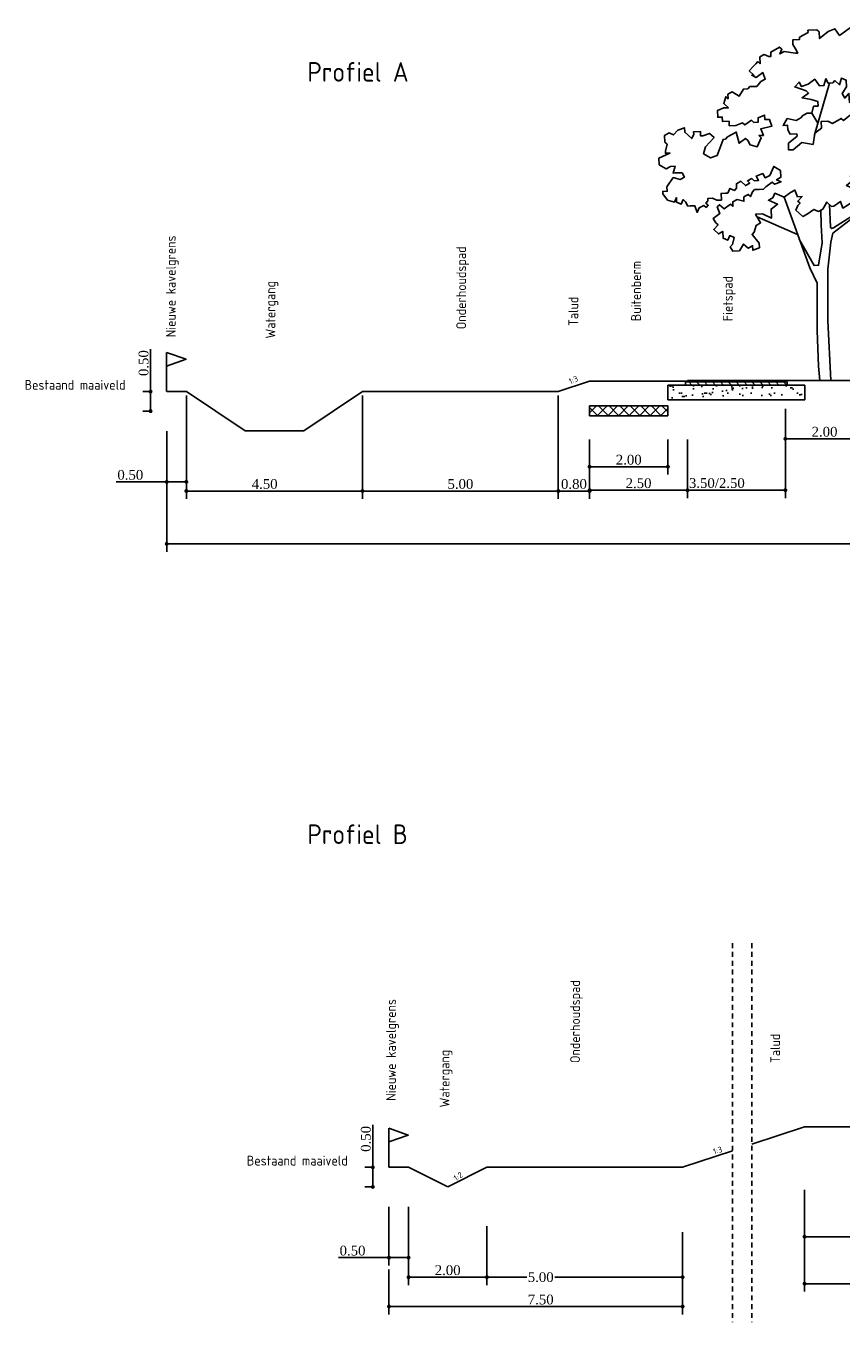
# Model space of a CAD drawing. Extents: x -21 to 90, y -15 to 62.
# Tile 3 of 15: x -21 to 0, y 29 to 62. Entities that reach past the tile are written whole.
import ezdxf

# ---------------------------------------------------------------- set-up
doc = ezdxf.new("R2010")
doc.units = 0
doc.header["$LTSCALE"] = 0.1
doc.linetypes.add('B0401', pattern=[18.75, 12.5, -6.25])
for name, color, linetype in [('2', 2, 'Continuous'), ('l-ar-deta-pr', 10, 'Continuous'), ('l-mt-deta-pr', 7, 'Continuous'), ('l-tk-deta-con-pr', 1, 'Continuous'), ('TDdBr---_', 7, 'Continuous'), ('TDNL----_kniplijn', 252, 'B0401'), ('TDNL6300_profiel', 2, 'Continuous'), ('X-IT6300_maatvoering', 7, 'Continuous')]:
    doc.layers.add(name, color=color, linetype=linetype)
doc.styles.add('ENV-P', font='ISOCP.SHX')
doc.styles.add('INFRA_DIM', font='times.ttf')
doc.dimstyles.new('INFRA-100-M', dxfattribs={"dimtxt": 0.25, "dimasz": 0.1, "dimexe": 0.2, "dimexo": 0.1, "dimgap": 0.05, "dimtad": 1, "dimzin": 0, "dimdsep": 46, "dimtxsty": 'INFRA_DIM', "dimblk1": 'DOT', "dimblk2": 'DOT', "dimsah": 1, "dimcen": 0, "dimclrd": 256, "dimclre": 256, "dimclrt": 7, "dimaunit": 2, "dimadec": 0, "dimazin": 0, "dimtfac": 1, "dimtdec": 3, "dimtofl": 0, "dimtmove": 0, "dimatfit": 3, "dimldrblk": 'DOT', "dimfxl": 1, "dimtolj": 1, "dimtzin": 0, "dimarcsym": 0})
pattern_1 = [(45, (5.2186, 53.524), (-0.1010279, 0.1010279), [])]
pattern_2 = [(135, (5.2186, 53.524), (-0.1010279, -0.1010279), [])]
pattern_3 = [(37.5, (-92.5132, -213.80002), (-0.01200023, 0.36705993), [0, -0.28956, 0, -0.32385, 0, -0.3095625]), (7.5, (-92.5132, -213.8), (0.3371425, 0.5376188), [0, -0.15621, 0, -0.260985, 0, -0.1000125]), (327.5, (-92.7475, -213.80002), (0.59324428, 0.0010779), [0, -0.09525, 0, -0.3429, 0, -0.447675]), (317.5, (-92.7475, -213.8), (0.5726673, 0.167197), [0, -0.047625, 0, -0.22479, 0, -0.257175])]

# ---------------------------------------------------------------- blocks, each defined once
blk = doc.blocks.new('_DOT')
at = {"color": 0, "linetype": 'ByBlock'}
blk.add_line((-0.5, 0), (-1, 0), dxfattribs=at)
at = {"color": 0, "linetype": 'ByBlock', "const_width": 0.5}
blk.add_lwpolyline([(-0.25, 0, 1), (0.25, 0, 1)], format="xyb", close=True, dxfattribs=at)
blk = doc.blocks.new('*D49')
at = {"layer": 'DEFPOINTS', "color": 0, "transparency": 16777216}
for p in [(-7.114, 52.985), (-6.314, 51.698), (-6.314, 50.444)]:
    blk.add_point(p, dxfattribs=at)
at = {"layer": 'l-mt-deta-pr', "lineweight": -2, "transparency": 16777216}
for p, q in [((-7.114, 52.885), (-7.114, 50.244)), ((-6.314, 51.598), (-6.314, 50.244)), ((-7.014, 50.444), (-6.414, 50.444))]:
    blk.add_line(p, q, dxfattribs=at)
at = {"layer": 'l-mt-deta-pr', "lineweight": -2, "transparency": 16777216, "xscale": 0.1, "yscale": 0.1, "zscale": 0.1, "rotation": 180}
blk.add_blockref('_DOT', (-7.114, 50.444), dxfattribs=at)
at = {"layer": 'l-mt-deta-pr', "lineweight": -2, "transparency": 16777216, "xscale": 0.1, "yscale": 0.1, "zscale": 0.1}
blk.add_blockref('_DOT', (-6.314, 50.444), dxfattribs=at)
at = {"layer": 'l-mt-deta-pr', "color": 7, "transparency": 16777216, "insert": (-6.714, 50.622), "char_height": 0.25, "attachment_point": 5, "style": 'INFRA_DIM'}
blk.add_mtext('\\A1;0.80', dxfattribs=at)
blk = doc.blocks.new('*D50')
at = {"layer": 'DEFPOINTS', "color": 0, "transparency": 16777216}
for p in [(-17.114, 52.077), (-16.614, 52.077), (-16.614, 50.677)]:
    blk.add_point(p, dxfattribs=at)
at = {"layer": 'l-mt-deta-pr', "lineweight": -2, "transparency": 16777216}
for p, q in [((-17.114, 51.977), (-17.114, 50.477)), ((-16.614, 51.977), (-16.614, 50.477)), ((-17.114, 50.677), (-18.405, 50.677)), ((-16.714, 50.677), (-17.014, 50.677))]:
    blk.add_line(p, q, dxfattribs=at)
at = {"layer": 'l-mt-deta-pr', "lineweight": -2, "transparency": 16777216, "xscale": 0.1, "yscale": 0.1, "zscale": 0.1, "rotation": 180}
blk.add_blockref('_DOT', (-17.114, 50.677), dxfattribs=at)
at = {"layer": 'l-mt-deta-pr', "lineweight": -2, "transparency": 16777216, "xscale": 0.1, "yscale": 0.1, "zscale": 0.1}
blk.add_blockref('_DOT', (-16.614, 50.677), dxfattribs=at)
at = {"layer": 'l-mt-deta-pr', "color": 7, "transparency": 16777216, "insert": (-18.045, 50.855), "char_height": 0.25, "attachment_point": 5, "style": 'INFRA_DIM'}
blk.add_mtext('\\A1;0.50', dxfattribs=at)
blk = doc.blocks.new('10400001')
blk.add_line((0, 0), (0, 0.00999))
blk.add_lwpolyline([(0, 0.00999), (0.005, 0.00824), (0, 0.00649)])
blk = doc.blocks.new('*D65')
at = {"layer": 'DEFPOINTS', "color": 0, "transparency": 16777216}
for p in [(-0.824, 32.691), (17.776, 32.729), (17.776, 30.191)]:
    blk.add_point(p, dxfattribs=at)
at = {"layer": 'l-mt-deta-pr', "lineweight": -2, "transparency": 16777216}
for p, q in [((-0.824, 32.591), (-0.824, 29.991)), ((17.776, 32.629), (17.776, 29.991)), ((-0.724, 30.191), (17.676, 30.191))]:
    blk.add_line(p, q, dxfattribs=at)
at = {"layer": 'l-mt-deta-pr', "lineweight": -2, "transparency": 16777216, "xscale": 0.1, "yscale": 0.1, "zscale": 0.1, "rotation": 180}
blk.add_blockref('_DOT', (-0.824, 30.191), dxfattribs=at)
at = {"layer": 'l-mt-deta-pr', "lineweight": -2, "transparency": 16777216, "xscale": 0.1, "yscale": 0.1, "zscale": 0.1}
blk.add_blockref('_DOT', (17.776, 30.191), dxfattribs=at)
at = {"layer": 'l-mt-deta-pr', "color": 7, "transparency": 16777216, "insert": (8.476, 30.369), "char_height": 0.25, "attachment_point": 5, "style": 'INFRA_DIM'}
blk.add_mtext('\\A1;18.60', dxfattribs=at)
blk = doc.blocks.new('*D67')
at = {"layer": 'DEFPOINTS', "color": 0, "transparency": 16777216}
for p in [(5.176, 32.729), (-0.824, 31.237), (5.176, 31.391)]:
    blk.add_point(p, dxfattribs=at)
at = {"layer": 'l-mt-deta-pr', "lineweight": -2, "transparency": 16777216}
for p, q in [((5.176, 32.629), (5.176, 31.191)), ((-0.824, 31.337), (-0.824, 31.591)), ((-0.724, 31.391), (5.076, 31.391))]:
    blk.add_line(p, q, dxfattribs=at)
at = {"layer": 'l-mt-deta-pr', "lineweight": -2, "transparency": 16777216, "xscale": 0.1, "yscale": 0.1, "zscale": 0.1, "rotation": 180}
blk.add_blockref('_DOT', (-0.824, 31.391), dxfattribs=at)
at = {"layer": 'l-mt-deta-pr', "lineweight": -2, "transparency": 16777216, "xscale": 0.1, "yscale": 0.1, "zscale": 0.1}
blk.add_blockref('_DOT', (5.176, 31.391), dxfattribs=at)
at = {"layer": 'l-mt-deta-pr', "color": 7, "transparency": 16777216, "insert": (2.176, 31.609), "char_height": 0.25, "attachment_point": 5, "style": 'INFRA_DIM'}
blk.add_mtext('\\A1;6.00 (min. 4.50)', dxfattribs=at)
blk = doc.blocks.new('BOOM15')
at = {"layer": '2', "color": 3, "linetype": 'Continuous'}
for p, q in [((0.362, 1.274), (0.745, 2.596)), ((0.448, 1.57), (0.289, 1.831)), ((2.905, 0.973), (3.347, 1.343)), ((1.787, -0.258), (1.613, 0.415)), ((-0.071, -1.275), (-1.105, -0.823))]:
    blk.add_line(p, q, dxfattribs=at)
for points in [[(2.951, 1.032), (2.898, 1.146), (3.009, 1.207), (3.002, 1.38), (2.996, 1.494), (3.108, 1.556), (3.223, 1.561), (3.103, 1.67), (3.218, 1.675), (3.276, 1.678), (3.392, 1.626), (3.342, 1.451), (3.345, 1.395), (3.347, 1.337), (3.35, 1.281), (3.352, 1.223), (3.467, 1.228), (3.525, 1.23), (3.586, 1.118), (3.474, 1.057), (3.36, 1.052), (3.246, 1.047), (3.134, 0.983), (3.142, 0.813), (3.202, 0.757), (3.149, 0.64), (3.101, 0.467), (3.101, 0.467), (3.157, 0.469), (3.381, 0.594), (3.378, 0.65), (3.493, 0.656), (3.551, 0.658), (3.665, 0.663), (3.66, 0.778), (3.714, 0.838), (3.772, 0.841), (3.828, 0.843), (3.881, 0.96), (3.761, 1.07), (3.759, 1.126), (3.87, 1.189), (3.987, 1.136), (4.156, 1.202), (4.036, 1.311), (4.15, 1.317), (4.211, 1.261), (4.377, 1.383), (4.257, 1.492), (4.255, 1.551), (4.366, 1.612), (4.364, 1.67), (4.247, 1.721), (4.242, 1.836), (4.351, 1.955), (4.289, 2.067), (4.117, 2.059), (4.061, 2.057), (4.226, 2.179), (4.107, 2.288), (3.936, 2.281), (3.712, 2.156), (3.593, 2.265), (3.484, 2.146), (3.433, 1.972), (3.263, 1.965), (3.21, 1.848), (3.093, 1.899), (3.036, 1.896), (2.979, 1.894), (2.81, 1.83), (2.813, 1.772), (2.529, 1.702), (2.477, 1.585), (2.597, 1.476), (2.656, 1.421), (2.607, 1.247), (2.666, 1.192), (2.778, 1.255), (2.786, 1.082), (2.849, 0.971), (2.905, 0.973), (2.201, 0.083), (2.031, 0.017), (1.813, -0.222), (1.381, -0.815), (0.827, -1.24), (0.781, -1.472), (0.698, -2.163), (0.699, -3.482), (0.773, -4.993), (0.496, -5.006), (0.465, -4.639), (0.424, -3.724), (0.426, -2.519), (0.238, -2.127), (-0.416, -0.323), (-0.65, -0.218), (-0.703, -0.335), (-0.815, -0.397), (-0.581, -0.501), (-0.581, -0.501), (-0.747, -0.623), (-0.736, -0.852), (-0.97, -0.748), (-1.143, -0.756), (-1.018, -0.979), (-1.13, -1.042), (-1.178, -1.216), (-1.234, -1.276), (-1.051, -1.497), (-1.046, -1.612), (-1.216, -1.676), (-1.221, -1.562), (-1.333, -1.625), (-1.452, -1.516), (-1.559, -1.691), (-1.73, -1.699), (-1.793, -1.587), (-1.737, -1.528), (-1.689, -1.353), (-1.806, -1.302), (-1.857, -1.419), (-1.974, -1.366), (-1.982, -1.195), (-2.093, -1.257), (-2.213, -1.148), (-2.104, -1.028), (-2.164, -0.974), (-2.226, -0.862), (-2.06, -0.74), (-2.124, -0.57), (-2.07, -0.511), (-1.951, -0.621), (-1.784, -0.499), (-1.725, -0.552), (-1.73, -0.438), (-1.618, -0.377), (-1.443, -0.425), (-1.448, -0.311), (-1.336, -0.249), (-1.278, -0.303), (-1.225, -0.186), (-1.171, -0.127), (-1.113, -0.125), (-1.056, -0.122), (-0.942, -0.117), (-0.887, -0.056), (-0.721, 0.066), (-0.661, 0.01), (-0.492, 0.076), (-0.609, 0.127), (-0.498, 0.191), (-0.505, 0.361), (-0.681, 0.468), (-0.785, 0.234), (-0.897, 0.173), (-0.96, 0.284), (-1.128, 0.219), (-1.067, 0.107), (-1.181, 0.102), (-1.24, 0.157), (-1.352, 0.094), (-1.293, 0.04), (-1.405, -0.023), (-1.524, 0.086), (-1.636, 0.025), (-1.631, -0.09), (-1.685, -0.15), (-1.802, -0.097), (-1.854, -0.214), (-1.911, -0.217), (-2.025, -0.222), (-2.017, -0.394), (-2.132, -0.4), (-2.249, -0.347), (-2.363, -0.352), (-2.361, -0.41), (-2.416, -0.469), (-2.355, -0.524), (-2.411, -0.583), (-2.47, -0.529), (-2.582, -0.591), (-2.635, -0.708), (-2.699, -0.54), (-2.757, -0.542), (-2.813, -0.545), (-2.871, -0.547), (-2.932, -0.436), (-2.993, -0.38), (-3.044, -0.497), (-3.161, -0.446), (-3.166, -0.331), (-3.219, -0.448), (-3.393, -0.398), (-3.515, -0.232), (-3.517, -0.174), (-3.403, -0.169), (-3.408, -0.055), (-3.247, 0.182), (-3.073, 0.131), (-2.961, 0.195), (-2.961, 0.195), (-3.024, 0.306), (-3.08, 0.304), (-3.138, 0.301), (-3.195, 0.299), (-3.253, 0.296), (-3.202, 0.469), (-3.317, 0.464), (-3.428, 0.403), (-3.606, 0.509), (-3.614, 0.68), (-3.332, 0.808), (-3.446, 0.802), (-3.449, 0.86), (-3.4, 1.034), (-3.459, 1.089), (-3.467, 1.26), (-3.355, 1.323), (-3.238, 1.27), (-3.129, 1.39), (-2.961, 1.456), (-2.956, 1.341), (-2.776, 1.176), (-2.724, 1.293), (-2.727, 1.351), (-2.555, 1.359), (-2.55, 1.245), (-2.493, 1.247), (-2.323, 1.311), (-2.204, 1.202), (-2.422, 0.963), (-2.473, 0.79), (-2.295, 0.683), (-2.127, 0.747), (-1.973, 1.156), (-1.916, 1.159), (-1.861, 1.218), (-1.637, 1.342), (-1.568, 1.06), (-1.401, 1.182), (-1.342, 1.126), (-1.279, 1.014), (-1.105, 0.966), (-1.001, 1.2), (-1.06, 1.254), (-1.06, 1.254), (-0.946, 1.259), (-1.012, 1.429), (-0.727, 1.498), (-0.793, 1.668), (-0.907, 1.663), (-0.913, 1.777), (-1.081, 1.711), (-1.076, 1.597), (-1.19, 1.592), (-1.251, 1.647), (-1.416, 1.525), (-1.477, 1.579), (-1.645, 1.515), (-1.817, 1.507), (-1.822, 1.621), (-1.993, 1.614), (-1.998, 1.728), (-2.113, 1.723), (-2.12, 1.894), (-1.952, 1.959), (-1.838, 1.965), (-1.957, 2.074), (-1.907, 2.247), (-1.848, 2.193), (-1.853, 2.308), (-1.741, 2.369), (-1.564, 2.263), (-1.457, 2.44), (-1.343, 2.445), (-1.289, 2.504), (-1.117, 2.512), (-1.007, 2.632), (-0.896, 2.695), (-0.961, 2.863), (-1.127, 2.741), (-1.244, 2.794), (-1.188, 2.796), (-1.307, 2.906), (-1.198, 3.025), (-1.142, 3.084), (-1.089, 3.145), (-1.028, 3.089), (-1.036, 3.262), (-0.924, 3.323), (-0.807, 3.272), (-0.751, 3.275), (-0.756, 3.389), (-0.532, 3.514), (-0.472, 3.458), (-0.524, 3.341), (-0.413, 3.404), (-0.123, 3.359), (-0.067, 3.362), (-0.129, 3.474), (-0.192, 3.585), (-0.192, 3.585), (-0.197, 3.7), (-0.024, 3.708), (-0.027, 3.766), (0.197, 3.89), (0.194, 3.947), (0.423, 3.957), (0.482, 3.903), (0.489, 3.731), (0.71, 3.913), (0.88, 3.978), (1.002, 3.812), (1.335, 4.056), (1.572, 3.894), (1.467, 3.66), (1.584, 3.609), (1.59, 3.494), (1.867, 3.678), (1.984, 3.627), (2.091, 3.803), (2.207, 3.751), (2.322, 3.757), (2.38, 3.759), (2.327, 3.642), (2.504, 3.535), (2.398, 3.358), (2.515, 3.307), (2.738, 3.431), (2.907, 3.495), (3.198, 3.394), (3.201, 3.337), (3.089, 3.274), (3.092, 3.218), (3.148, 3.22), (3.153, 3.106), (3.158, 2.992), (3.273, 2.997), (3.392, 2.888), (3.448, 2.947), (3.512, 2.778), (3.397, 2.773), (3.346, 2.656), (3.408, 2.544), (3.304, 2.31), (3.184, 2.42), (3.018, 2.297), (3.08, 2.186), (2.854, 2.117), (2.797, 2.115), (2.678, 2.224), (2.675, 2.282), (2.625, 2.107), (2.404, 1.926), (2.287, 1.977), (2.228, 2.033), (2.173, 1.972), (1.947, 1.905), (2.048, 2.196), (1.934, 2.191), (1.825, 2.071), (1.708, 2.124), (1.646, 2.236), (1.474, 2.228), (1.422, 2.111), (1.25, 2.103), (1.24, 2.332), (1.131, 2.213), (1.069, 2.325), (1.176, 2.5), (1.168, 2.673), (1.051, 2.724), (1.001, 2.551), (0.881, 2.66), (0.828, 2.599), (0.713, 2.594), (0.65, 2.706), (0.601, 2.533), (0.487, 2.528), (0.365, 2.693), (0.198, 2.571), (0.029, 2.507), (-0.034, 2.619), (-0.143, 2.499), (0.149, 2.398), (0.208, 2.342), (0.042, 2.22), (0.274, 2.174), (0.447, 2.124), (0.452, 2.009), (0.338, 2.004), (0.289, 1.831), (0.175, 1.826), (0.063, 1.763), (0.007, 1.704), (-0.104, 1.64), (-0.336, 1.688), (-0.442, 1.511), (-0.328, 1.516), (-0.323, 1.401), (-0.26, 1.29), (-0.089, 1.297), (-0.089, 1.297), (-0.086, 1.241), (-0.307, 1.058), (-0.3, 0.887), (-0.185, 0.892), (0.036, 1.074), (0.325, 1.03), (0.369, 1.318), (0.536, 1.44), (0.528, 1.612), (0.699, 1.62), (0.816, 1.567), (1.039, 1.692), (1.1, 1.638), (1.321, 1.819), (1.438, 1.768), (1.664, 1.835), (1.837, 1.786), (1.84, 1.728), (1.731, 1.608), (1.56, 1.601), (1.677, 1.549), (1.68, 1.491), (1.738, 1.437), (1.799, 1.382), (1.972, 1.333), (1.975, 1.275), (2.145, 1.341), (2.199, 1.4), (2.259, 1.346), (2.264, 1.232), (2.267, 1.174), (2.211, 1.115), (2.386, 1.065), (2.389, 1.008), (2.511, 0.841), (2.513, 0.784), (2.463, 0.609), (2.29, 0.66), (2.232, 0.657), (2.237, 0.543), (2.125, 0.48), (1.965, 0.243), (1.96, 0.357), (1.792, 0.235), (1.733, 0.291), (1.782, 0.464), (1.611, 0.456), (1.614, 0.4), (1.327, 0.387), (1.279, 0.212), (1.395, 0.161), (1.175, -0.022), (1.291, -0.073), (1.462, -0.065), (1.414, -0.24), (1.356, -0.243), (1.363, -0.414), (1.198, -0.536), (1.086, -0.599), (1.02, -0.429), (0.855, -0.551), (0.797, -0.554), (0.677, -0.445), (0.57, -0.622), (0.459, -0.684), (0.342, -0.632), (0.176, -0.754), (0.064, -0.816), (-0.116, -0.653), (-0.063, -0.536), (-0.009, -0.475), (-0.068, -0.422), (0.041, -0.302), (-0.073, -0.307), (-0.139, -0.137), (-0.251, -0.2), (-0.416, -0.323)], [(0.743, -0.505), (0.769, -1.088), (0.793, -1.124), (0.844, -1.099), (1.409, -0.741), (1.403, -0.786), (2.016, -0.901), (2.299, -0.83), (3.074, -0.222), (3.017, -0.225), (2.9, -0.173), (2.9, -0.173), (2.898, -0.115), (3.007, 0.004), (2.946, 0.058), (2.939, 0.23), (3.17, 0.183), (3.284, 0.188), (3.399, 0.193), (3.34, 0.248), (3.391, 0.365), (3.508, 0.312), (3.563, 0.373), (3.792, 0.383), (3.726, 0.551), (3.896, 0.617), (4.013, 0.564), (4.062, 0.739), (4.285, 0.864), (4.288, 0.806), (4.402, 0.811), (4.519, 0.76), (4.468, 0.643), (4.697, 0.653), (4.814, 0.6), (4.702, 0.539), (4.761, 0.483), (4.649, 0.422), (4.824, 0.372), (4.827, 0.315), (4.654, 0.307), (4.717, 0.196), (4.545, 0.188), (4.664, 0.079), (4.553, 0.015), (4.436, 0.068), (4.384, -0.049), (4.504, -0.158), (4.563, -0.213), (4.454, -0.333), (4.337, -0.28), (4.222, -0.285), (4.225, -0.343), (4.057, -0.407), (3.94, -0.356), (3.994, -0.296), (3.874, -0.186), (3.76, -0.191), (3.706, -0.252), (3.536, -0.316), (3.48, -0.319), (3.531, -0.202), (3.417, -0.207), (3.422, -0.321), (3.254, -0.387), (3.193, -0.331), (3.249, -0.272), (3.074, -0.222)], [(-0.028, -1.394), (0.35, -2.064), (0.464, -2.059), (0.553, -1.482), (0.532, -1.024), (0.526, -0.647)]]:
    blk.add_lwpolyline(points, dxfattribs=at)
blk = doc.blocks.new('*D85')
at = {"layer": 'DEFPOINTS', "color": 0, "transparency": 16777216}
for p in [(-1.314, 52.642), (0.686, 51.779), (0.686, 50.664)]:
    blk.add_point(p, dxfattribs=at)
at = {"layer": 'l-mt-deta-pr', "lineweight": -2, "transparency": 16777216}
for p, q in [((-1.314, 52.542), (-1.314, 51.579)), ((-1.214, 51.779), (0.586, 51.779)), ((0.686, 50.764), (0.686, 51.979))]:
    blk.add_line(p, q, dxfattribs=at)
at = {"layer": 'l-mt-deta-pr', "lineweight": -2, "transparency": 16777216, "xscale": 0.1, "yscale": 0.1, "zscale": 0.1, "rotation": 180}
blk.add_blockref('_DOT', (-1.314, 51.779), dxfattribs=at)
at = {"layer": 'l-mt-deta-pr', "lineweight": -2, "transparency": 16777216, "xscale": 0.1, "yscale": 0.1, "zscale": 0.1}
blk.add_blockref('_DOT', (0.686, 51.779), dxfattribs=at)
at = {"layer": 'l-mt-deta-pr', "color": 7, "transparency": 16777216, "insert": (-0.314, 51.956), "char_height": 0.25, "attachment_point": 5, "style": 'INFRA_DIM'}
blk.add_mtext('\\A1;2.00', dxfattribs=at)
blk = doc.blocks.new('*D86')
at = {"layer": 'DEFPOINTS', "color": 0, "transparency": 16777216}
for p in [(-1.314, 52.642), (0.686, 51.779), (0.686, 50.664)]:
    blk.add_point(p, dxfattribs=at)
at = {"layer": 'l-mt-deta-pr', "lineweight": -2, "transparency": 16777216}
for p, q in [((-1.314, 52.542), (-1.314, 51.579)), ((-1.214, 51.779), (0.586, 51.779)), ((0.686, 50.764), (0.686, 51.979))]:
    blk.add_line(p, q, dxfattribs=at)
at = {"layer": 'l-mt-deta-pr', "lineweight": -2, "transparency": 16777216, "xscale": 0.1, "yscale": 0.1, "zscale": 0.1, "rotation": 180}
blk.add_blockref('_DOT', (-1.314, 51.779), dxfattribs=at)
at = {"layer": 'l-mt-deta-pr', "lineweight": -2, "transparency": 16777216, "xscale": 0.1, "yscale": 0.1, "zscale": 0.1}
blk.add_blockref('_DOT', (0.686, 51.779), dxfattribs=at)
at = {"layer": 'l-mt-deta-pr', "color": 7, "transparency": 16777216, "insert": (-0.314, 51.956), "char_height": 0.25, "attachment_point": 5, "style": 'INFRA_DIM'}
blk.add_mtext('\\A1;2.00', dxfattribs=at)
blk = doc.blocks.new('*D88')
at = {"layer": 'DEFPOINTS', "color": 0, "transparency": 16777216}
for p in [(28.286, 53.251), (-17.114, 51.977), (28.286, 49.094)]:
    blk.add_point(p, dxfattribs=at)
at = {"layer": 'l-mt-deta-pr', "lineweight": -2, "transparency": 16777216}
for p, q in [((28.286, 53.151), (28.286, 48.894)), ((-17.114, 51.877), (-17.114, 48.894)), ((-17.014, 49.094), (28.186, 49.094))]:
    blk.add_line(p, q, dxfattribs=at)
at = {"layer": 'l-mt-deta-pr', "lineweight": -2, "transparency": 16777216, "xscale": 0.1, "yscale": 0.1, "zscale": 0.1, "rotation": 180}
blk.add_blockref('_DOT', (-17.114, 49.094), dxfattribs=at)
at = {"layer": 'l-mt-deta-pr', "lineweight": -2, "transparency": 16777216, "xscale": 0.1, "yscale": 0.1, "zscale": 0.1}
blk.add_blockref('_DOT', (28.286, 49.094), dxfattribs=at)
at = {"layer": 'l-mt-deta-pr', "color": 7, "transparency": 16777216, "insert": (8.486, 49.272), "char_height": 0.25, "attachment_point": 5, "style": 'INFRA_DIM'}
blk.add_mtext('\\A1;45.40', dxfattribs=at)
blk = doc.blocks.new('*D148')
at = {"layer": 'DEFPOINTS', "color": 0, "transparency": 16777216}
for p in [(-17.528, 52.985), (-17.406, 52.985), (-17.418, 52.485)]:
    blk.add_point(p, dxfattribs=at)
at = {"layer": 'l-mt-deta-pr', "lineweight": -2, "transparency": 16777216}
for p, q in [((-17.528, 52.985), (-17.528, 54.071)), ((-17.506, 52.985), (-17.728, 52.985)), ((-17.528, 52.585), (-17.528, 52.885)), ((-17.518, 52.485), (-17.728, 52.485))]:
    blk.add_line(p, q, dxfattribs=at)
at = {"layer": 'l-mt-deta-pr', "lineweight": -2, "transparency": 16777216, "xscale": 0.1, "yscale": 0.1, "zscale": 0.1}
for p, rotation in [((-17.528, 52.985), 90), ((-17.528, 52.485), 270)]:
    blk.add_blockref('_DOT', p, dxfattribs=dict(at, rotation=rotation))
at = {"layer": 'l-mt-deta-pr', "color": 7, "transparency": 16777216, "insert": (-17.705, 53.712), "char_height": 0.25, "attachment_point": 5, "rotation": 90, "style": 'INFRA_DIM'}
blk.add_mtext('\\A1;0.50', dxfattribs=at)
blk = doc.blocks.new('*D150')
at = {"layer": 'DEFPOINTS', "color": 0, "transparency": 16777216}
for p in [(-8.938, 31.758), (-3.938, 31.611), (-8.938, 30.358)]:
    blk.add_point(p, dxfattribs=at)
at = {"layer": 'l-mt-deta-pr', "lineweight": -2, "transparency": 16777216}
for p, q in [((-8.938, 31.658), (-8.938, 30.158)), ((-3.938, 31.511), (-3.938, 30.158)), ((-8.838, 30.358), (-7.92, 30.358)), ((-4.038, 30.358), (-7.205, 30.358))]:
    blk.add_line(p, q, dxfattribs=at)
at = {"layer": 'l-mt-deta-pr', "lineweight": -2, "transparency": 16777216, "xscale": 0.1, "yscale": 0.1, "zscale": 0.1}
for p, rotation in [((-8.938, 30.358), 180.0000000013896), ((-3.938, 30.358), 1.389608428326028e-09)]:
    blk.add_blockref('_DOT', p, dxfattribs=dict(at, rotation=rotation))
at = {"layer": 'l-mt-deta-pr', "color": 7, "transparency": 16777216, "insert": (-7.563, 30.358), "char_height": 0.25, "attachment_point": 5, "rotation": 0, "style": 'INFRA_DIM'}
blk.add_mtext('\\A1;5.00', dxfattribs=at)
blk = doc.blocks.new('*D151')
at = {"layer": 'DEFPOINTS', "color": 0, "transparency": 16777216}
for p in [(-3.938, 31.611), (-11.438, 30.658), (-11.438, 29.608)]:
    blk.add_point(p, dxfattribs=at)
at = {"layer": 'l-mt-deta-pr', "lineweight": -2, "transparency": 16777216}
for p, q in [((-3.938, 31.511), (-3.938, 29.408)), ((-11.438, 30.558), (-11.438, 29.408)), ((-4.038, 29.608), (-11.338, 29.608))]:
    blk.add_line(p, q, dxfattribs=at)
at = {"layer": 'l-mt-deta-pr', "lineweight": -2, "transparency": 16777216, "xscale": 0.1, "yscale": 0.1, "zscale": 0.1}
for p, rotation in [((-11.438, 29.608), 180.0000000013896), ((-3.938, 29.608), 1.389608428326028e-09)]:
    blk.add_blockref('_DOT', p, dxfattribs=dict(at, rotation=rotation))
at = {"layer": 'l-mt-deta-pr', "color": 7, "transparency": 16777216, "insert": (-7.563, 29.785), "char_height": 0.25, "attachment_point": 5, "rotation": 0, "style": 'INFRA_DIM'}
blk.add_mtext('\\A1;7.50', dxfattribs=at)
blk = doc.blocks.new('*D197')
at = {"layer": 'DEFPOINTS', "color": 0, "transparency": 16777216}
for p in [(-3.814, 51.802), (-1.314, 51.864), (-1.314, 50.464)]:
    blk.add_point(p, dxfattribs=at)
at = {"layer": 'l-mt-deta-pr', "lineweight": -2, "transparency": 16777216}
for p, q in [((-3.814, 51.702), (-3.814, 50.264)), ((-1.314, 51.764), (-1.314, 50.264)), ((-3.714, 50.464), (-1.414, 50.464))]:
    blk.add_line(p, q, dxfattribs=at)
at = {"layer": 'l-mt-deta-pr', "lineweight": -2, "transparency": 16777216, "xscale": 0.1, "yscale": 0.1, "zscale": 0.1, "rotation": 180}
blk.add_blockref('_DOT', (-3.814, 50.464), dxfattribs=at)
at = {"layer": 'l-mt-deta-pr', "lineweight": -2, "transparency": 16777216, "xscale": 0.1, "yscale": 0.1, "zscale": 0.1}
blk.add_blockref('_DOT', (-1.314, 50.464), dxfattribs=at)
at = {"layer": 'l-mt-deta-pr', "color": 7, "transparency": 16777216, "insert": (-3.064, 50.645), "char_height": 0.25, "attachment_point": 5, "style": 'INFRA_DIM'}
blk.add_mtext('\\A1;3.50/2.50', dxfattribs=at)
blk = doc.blocks.new('*D198')
at = {"layer": 'DEFPOINTS', "color": 0, "transparency": 16777216}
for p in [(-6.314, 51.802), (-3.814, 51.864), (-6.314, 50.464)]:
    blk.add_point(p, dxfattribs=at)
at = {"layer": 'l-mt-deta-pr', "lineweight": -2, "transparency": 16777216}
for p, q in [((-6.314, 51.702), (-6.314, 50.264)), ((-3.814, 51.764), (-3.814, 50.264)), ((-3.914, 50.464), (-6.214, 50.464))]:
    blk.add_line(p, q, dxfattribs=at)
at = {"layer": 'l-mt-deta-pr', "lineweight": -2, "transparency": 16777216, "xscale": 0.1, "yscale": 0.1, "zscale": 0.1, "rotation": 180}
blk.add_blockref('_DOT', (-6.314, 50.464), dxfattribs=at)
at = {"layer": 'l-mt-deta-pr', "lineweight": -2, "transparency": 16777216, "xscale": 0.1, "yscale": 0.1, "zscale": 0.1}
blk.add_blockref('_DOT', (-3.814, 50.464), dxfattribs=at)
at = {"layer": 'l-mt-deta-pr', "color": 7, "transparency": 16777216, "insert": (-5.064, 50.642), "char_height": 0.25, "attachment_point": 5, "style": 'INFRA_DIM'}
blk.add_mtext('\\A1;2.50', dxfattribs=at)
blk = doc.blocks.new('*D199')
at = {"layer": 'DEFPOINTS', "color": 0, "transparency": 16777216}
for p in [(-6.314, 51.864), (-4.314, 51.864), (-6.314, 51.064)]:
    blk.add_point(p, dxfattribs=at)
at = {"layer": 'l-mt-deta-pr', "lineweight": -2, "transparency": 16777216}
for p, q in [((-6.314, 51.764), (-6.314, 50.864)), ((-4.314, 51.764), (-4.314, 50.864)), ((-4.414, 51.064), (-6.214, 51.064))]:
    blk.add_line(p, q, dxfattribs=at)
at = {"layer": 'l-mt-deta-pr', "lineweight": -2, "transparency": 16777216, "xscale": 0.1, "yscale": 0.1, "zscale": 0.1, "rotation": 180}
blk.add_blockref('_DOT', (-6.314, 51.064), dxfattribs=at)
at = {"layer": 'l-mt-deta-pr', "lineweight": -2, "transparency": 16777216, "xscale": 0.1, "yscale": 0.1, "zscale": 0.1}
blk.add_blockref('_DOT', (-4.314, 51.064), dxfattribs=at)
at = {"layer": 'l-mt-deta-pr', "color": 7, "transparency": 16777216, "insert": (-5.314, 51.242), "char_height": 0.25, "attachment_point": 5, "style": 'INFRA_DIM'}
blk.add_mtext('\\A1;2.00', dxfattribs=at)
blk = doc.blocks.new('*D203')
at = {"layer": 'DEFPOINTS', "color": 0, "transparency": 16777216}
for p in [(-8.938, 31.611), (-10.938, 31.408), (-8.938, 30.358)]:
    blk.add_point(p, dxfattribs=at)
at = {"layer": 'l-mt-deta-pr', "lineweight": -2, "transparency": 16777216}
for p, q in [((-8.938, 31.511), (-8.938, 30.158)), ((-10.938, 31.308), (-10.938, 30.158)), ((-10.838, 30.358), (-9.038, 30.358))]:
    blk.add_line(p, q, dxfattribs=at)
at = {"layer": 'l-mt-deta-pr', "lineweight": -2, "transparency": 16777216, "xscale": 0.1, "yscale": 0.1, "zscale": 0.1, "rotation": 180}
blk.add_blockref('_DOT', (-10.938, 30.358), dxfattribs=at)
at = {"layer": 'l-mt-deta-pr', "lineweight": -2, "transparency": 16777216, "xscale": 0.1, "yscale": 0.1, "zscale": 0.1}
blk.add_blockref('_DOT', (-8.938, 30.358), dxfattribs=at)
at = {"layer": 'l-mt-deta-pr', "color": 7, "transparency": 16777216, "insert": (-9.939, 30.535), "char_height": 0.25, "attachment_point": 5, "style": 'INFRA_DIM'}
blk.add_mtext('\\A1;2.00', dxfattribs=at)
blk = doc.blocks.new('*D204')
at = {"layer": 'DEFPOINTS', "color": 0, "transparency": 16777216}
for p in [(-11.438, 32.258), (-10.938, 32.258), (-10.938, 30.858)]:
    blk.add_point(p, dxfattribs=at)
at = {"layer": 'l-mt-deta-pr', "lineweight": -2, "transparency": 16777216}
for p, q in [((-11.438, 32.158), (-11.438, 30.658)), ((-10.938, 32.158), (-10.938, 30.658)), ((-11.438, 30.858), (-12.728, 30.858)), ((-11.038, 30.858), (-11.338, 30.858))]:
    blk.add_line(p, q, dxfattribs=at)
at = {"layer": 'l-mt-deta-pr', "lineweight": -2, "transparency": 16777216, "xscale": 0.1, "yscale": 0.1, "zscale": 0.1, "rotation": 180}
blk.add_blockref('_DOT', (-11.438, 30.858), dxfattribs=at)
at = {"layer": 'l-mt-deta-pr', "lineweight": -2, "transparency": 16777216, "xscale": 0.1, "yscale": 0.1, "zscale": 0.1}
blk.add_blockref('_DOT', (-10.938, 30.858), dxfattribs=at)
at = {"layer": 'l-mt-deta-pr', "color": 7, "transparency": 16777216, "insert": (-12.369, 31.035), "char_height": 0.25, "attachment_point": 5, "style": 'INFRA_DIM'}
blk.add_mtext('\\A1;0.50', dxfattribs=at)
blk = doc.blocks.new('*D205')
at = {"layer": 'DEFPOINTS', "color": 0, "transparency": 16777216}
for p in [(-11.851, 33.165), (-11.73, 33.165), (-11.742, 32.665)]:
    blk.add_point(p, dxfattribs=at)
at = {"layer": 'l-mt-deta-pr', "lineweight": -2, "transparency": 16777216}
for p, q in [((-11.851, 33.165), (-11.851, 34.251)), ((-11.83, 33.165), (-12.051, 33.165)), ((-11.851, 32.765), (-11.851, 33.065)), ((-11.842, 32.665), (-12.051, 32.665))]:
    blk.add_line(p, q, dxfattribs=at)
at = {"layer": 'l-mt-deta-pr', "lineweight": -2, "transparency": 16777216, "xscale": 0.1, "yscale": 0.1, "zscale": 0.1}
for p, rotation in [((-11.851, 33.165), 90), ((-11.851, 32.665), 270)]:
    blk.add_blockref('_DOT', p, dxfattribs=dict(at, rotation=rotation))
at = {"layer": 'l-mt-deta-pr', "color": 7, "transparency": 16777216, "insert": (-12.029, 33.892), "char_height": 0.25, "attachment_point": 5, "rotation": 90, "style": 'INFRA_DIM'}
blk.add_mtext('\\A1;0.50', dxfattribs=at)
blk = doc.blocks.new('*D218')
at = {"layer": 'DEFPOINTS', "color": 0, "transparency": 16777216}
for p in [(-12.114, 52.985), (-7.114, 51.698), (-7.114, 50.444)]:
    blk.add_point(p, dxfattribs=at)
at = {"layer": 'l-mt-deta-pr', "lineweight": -2, "transparency": 16777216}
for p, q in [((-12.114, 52.885), (-12.114, 50.244)), ((-7.114, 51.598), (-7.114, 50.244)), ((-12.014, 50.444), (-7.214, 50.444))]:
    blk.add_line(p, q, dxfattribs=at)
at = {"layer": 'l-mt-deta-pr', "lineweight": -2, "transparency": 16777216, "xscale": 0.1, "yscale": 0.1, "zscale": 0.1, "rotation": 180}
blk.add_blockref('_DOT', (-12.114, 50.444), dxfattribs=at)
at = {"layer": 'l-mt-deta-pr', "lineweight": -2, "transparency": 16777216, "xscale": 0.1, "yscale": 0.1, "zscale": 0.1}
blk.add_blockref('_DOT', (-7.114, 50.444), dxfattribs=at)
at = {"layer": 'l-mt-deta-pr', "color": 7, "transparency": 16777216, "insert": (-9.614, 50.622), "char_height": 0.25, "attachment_point": 5, "style": 'INFRA_DIM'}
blk.add_mtext('\\A1;5.00', dxfattribs=at)
blk = doc.blocks.new('*D219')
at = {"layer": 'DEFPOINTS', "color": 0, "transparency": 16777216}
for p in [(-16.614, 52.985), (-12.114, 51.698), (-12.114, 50.444)]:
    blk.add_point(p, dxfattribs=at)
at = {"layer": 'l-mt-deta-pr', "lineweight": -2, "transparency": 16777216}
for p, q in [((-16.614, 52.885), (-16.614, 50.244)), ((-12.114, 51.598), (-12.114, 50.244)), ((-16.514, 50.444), (-12.214, 50.444))]:
    blk.add_line(p, q, dxfattribs=at)
at = {"layer": 'l-mt-deta-pr', "lineweight": -2, "transparency": 16777216, "xscale": 0.1, "yscale": 0.1, "zscale": 0.1, "rotation": 180}
blk.add_blockref('_DOT', (-16.614, 50.444), dxfattribs=at)
at = {"layer": 'l-mt-deta-pr', "lineweight": -2, "transparency": 16777216, "xscale": 0.1, "yscale": 0.1, "zscale": 0.1}
blk.add_blockref('_DOT', (-12.114, 50.444), dxfattribs=at)
at = {"layer": 'l-mt-deta-pr', "color": 7, "transparency": 16777216, "insert": (-14.614, 50.622), "char_height": 0.25, "attachment_point": 5, "style": 'INFRA_DIM'}
blk.add_mtext('\\A1;4.50', dxfattribs=at)

msp = doc.modelspace()

# ---------------------------------------------------------------- hatches: boundary and pattern name
at = {"layer": 'l-ar-deta-pr'}
h = msp.add_hatch(dxfattribs=at)
h.set_pattern_fill('AR-SAND', color=8, scale=0.0075, style=0)
h.set_pattern_definition(pattern_3)
h.paths.add_polyline_path([(-2.564, 53.151), (-2.564, 52.771), (-4.314, 52.771), (-4.314, 53.151)])
h = msp.add_hatch(dxfattribs=at)
h.set_pattern_fill('ANSI31', color=8, scale=0.045, angle=90, style=0)
h.set_pattern_definition(pattern_2)
h.paths.add_polyline_path([(-2.564, 53.231), (-2.564, 53.151), (-3.864, 53.151), (-3.864, 53.231)])
h = msp.add_hatch(dxfattribs=at)
h.set_pattern_fill('ANSI31', color=8, scale=0.045, style=0)
h.set_pattern_definition(pattern_1)
edge = h.paths.add_edge_path()
edge.add_arc((-2.658, 57.162), 3.893, 267.8954, 271.1794)
edge.add_line((-2.578, 53.269), (-2.564, 53.271))
edge.add_line((-2.564, 53.271), (-2.564, 53.231))
edge.add_line((-2.564, 53.231), (-3.814, 53.231))
edge.add_line((-3.814, 53.231), (-3.814, 53.271))
edge.add_line((-3.814, 53.271), (-3.115, 53.271))
edge.add_arc((-3.107, 53.3), 0.0301, 253.8374, 286.1626)
edge.add_line((-3.098, 53.271), (-2.801, 53.271))
h = msp.add_hatch(dxfattribs=at)
h.set_pattern_fill('ANSI31', color=8, scale=0.045, style=0)
h.set_pattern_definition(pattern_1)
edge = h.paths.add_edge_path()
edge.add_arc((-2.47, 57.162), 3.893, 268.8206, 272.1046, ccw=False)
edge.add_line((-2.55, 53.269), (-2.564, 53.271))
edge.add_line((-2.564, 53.271), (-2.564, 53.231))
edge.add_line((-2.564, 53.231), (-1.314, 53.231))
edge.add_line((-1.314, 53.231), (-1.314, 53.271))
edge.add_line((-1.314, 53.271), (-2.014, 53.271))
edge.add_arc((-2.022, 53.3), 0.0301, 253.8374, 286.1626, ccw=False)
edge.add_line((-2.031, 53.271), (-2.327, 53.271))
h = msp.add_hatch(dxfattribs=at)
h.set_pattern_fill('ANSI31', color=8, scale=0.045, angle=90, style=0)
h.set_pattern_definition(pattern_2)
h.paths.add_polyline_path([(-2.564, 53.231), (-2.564, 53.151), (-1.264, 53.151), (-1.264, 53.231)])
h = msp.add_hatch(dxfattribs=at)
h.set_pattern_fill('AR-SAND', color=8, scale=0.0075, style=0)
h.set_pattern_definition(pattern_3)
h.paths.add_polyline_path([(-2.564, 53.151), (-2.564, 52.771), (-0.814, 52.771), (-0.814, 53.151)])
h = msp.add_hatch(dxfattribs=at)
h.set_pattern_fill('ANSI37', color=8, scale=0.06, style=0)
h.set_pattern_definition([(45, (-91.5132, -213.80002), (-0.13470384, 0.13470384), []), (135, (-91.5132, -213.80002), (-0.13470384, -0.13470384), [])])
h.paths.add_polyline_path([(-6.314, 52.617), (-6.314, 52.367), (-4.314, 52.367), (-4.314, 52.617)])

# ---------------------------------------------------------------- linework, layer by layer
at = {"layer": 'l-tk-deta-con-pr', "ltscale": 0.1}
for p, q in [((-4.314, 53.151), (-4.314, 52.771)), ((-0.814, 53.151), (-0.814, 52.771)), ((-2.564, 52.771), (-4.314, 52.771)), ((-2.564, 52.771), (-0.814, 52.771))]:
    msp.add_line(p, q, dxfattribs=at)
at = {"layer": 'l-tk-deta-con-pr', "color": 10, "ltscale": 0.1}
for p, q in [((-2.564, 53.231), (-3.864, 53.231)), ((-3.864, 53.231), (-3.864, 53.151)), ((-2.564, 53.151), (-3.864, 53.151)), ((-2.564, 53.271), (-3.814, 53.271)), ((-3.814, 53.271), (-3.814, 53.231)), ((-2.564, 53.271), (-1.314, 53.271)), ((-2.564, 53.231), (-1.264, 53.231)), ((-2.564, 53.151), (-1.264, 53.151)), ((-1.314, 53.271), (-1.314, 53.231)), ((-1.264, 53.231), (-1.264, 53.151))]:
    msp.add_line(p, q, dxfattribs=at)
at = {"layer": 'l-tk-deta-con-pr', "ltscale": 0.1}
for points in [[(-3.864, 53.151), (-4.314, 53.151)], [(-1.264, 53.151), (-0.814, 53.151)]]:
    msp.add_lwpolyline(points, dxfattribs=at)
msp.add_lwpolyline([(-4.314, 52.367), (-6.314, 52.367), (-6.314, 52.617), (-4.314, 52.617)], close=True, dxfattribs=at)
at = {"layer": 'TDNL----_kniplijn', "ltscale": 0.1}
for points in [[(-2.667, 38.892), (-2.667, 29.211)], [(-2.167, 38.892), (-2.167, 29.211)]]:
    msp.add_lwpolyline(points, dxfattribs=at)
at = {"layer": 'TDNL6300_profiel'}
for p, q in [((-3.814, 53.251), (-6.314, 53.251)), ((2.736, 53.271), (-1.314, 53.271)), ((-16.614, 52.985), (-17.114, 52.985)), ((-16.614, 52.985), (-15.114, 51.985)), ((-12.114, 52.985), (-13.614, 51.985)), ((2.726, 34.199), (-0.824, 34.199)), ((-10.938, 33.165), (-11.438, 33.165)), ((-10.938, 33.165), (-9.938, 32.665)), ((-8.938, 33.165), (-9.938, 32.665))]:
    msp.add_line(p, q, dxfattribs=at)
at = {"layer": 'TDNL6300_profiel', "flags": 128}
for points in [[(-6.314, 53.251), (-7.114, 52.985), (-12.114, 52.985)], [(-13.614, 51.985), (-15.114, 51.985)]]:
    msp.add_lwpolyline(points, dxfattribs=at)
at = {"layer": 'TDNL6300_profiel'}
for points in [[(-2.167, 33.753), (-0.824, 34.199)], [(-3.938, 33.165), (-2.667, 33.587)], [(-3.938, 33.165), (-8.938, 33.165)]]:
    msp.add_lwpolyline(points, dxfattribs=at)

# ---------------------------------------------------------------- block references
at = {"layer": 'l-tk-deta-con-pr', "ltscale": 0.1, "xscale": 100, "yscale": 100, "zscale": 100}
for p in [(-17.122, 52.985), (-11.446, 33.165)]:
    msp.add_blockref('10400001', p, dxfattribs=at)
at = {"layer": 'TDdBr---_'}
msp.add_blockref('BOOM15', (-0.93, 58.271), dxfattribs=at)

# ---------------------------------------------------------------- texts
at = {"layer": 'TDNL6300_profiel', "width": 14.76, "style": 'ENV-P'}
for s, insert, char_height, attachment_point, rotation in [('Nieuwe kavelgrens', (-16.809, 54.372), 0.25, 7, 90), ('Onderhoudspad', (-9.394, 54.577), 0.25, 7, 90), ('Buitenberm', (-5.003, 54.783), 0.25, 7, 90), ('Watergang', (-14.265, 54.34), 0.25, 7, 90), ('Fietspad', (-2.584, 54.783), 0.25, 7, 90), ('Talud', (-6.604, 54.658), 0.25, 7, 90), ('1:3', (-6.865, 53.3), 0.15, 1, 24.2928), ('Onderhoudspad', (-6.485, 35.828), 0.25, 7, 90), ('Nieuwe kavelgrens', (-11.186, 34.865), 0.25, 7, 90), ('Talud', (-1.449, 35.828), 0.25, 7, 90), ('Watergang', (-9.817, 34.696), 0.25, 7, 90), ('1:3', (-2.957, 33.706), 0.15, 3, 18.5592), ('1:2', (-9.807, 32.933), 0.15, 1, 33.5489)]:
    msp.add_mtext(s, dxfattribs=dict(at, insert=insert, char_height=char_height, attachment_point=attachment_point, rotation=rotation))
at = {"layer": 'TDNL6300_profiel', "char_height": 0.25, "width": 14.76, "attachment_point": 7, "style": 'ENV-P'}
for insert in [(-20.745, 53.031), (-15.069, 33.211)]:
    msp.add_mtext('Bestaand maaiveld', dxfattribs=dict(at, insert=insert))
at = {"layer": 'X-IT6300_maatvoering', "color": 3, "char_height": 0.5, "width": 14.76, "attachment_point": 1, "style": 'ENV-P'}
for s, insert in [('Profiel A', (-13.523, 61.402)), ('Profiel B', (-13.523, 41.925))]:
    msp.add_mtext(s, dxfattribs=dict(at, insert=insert))

# ---------------------------------------------------------------- dimensions: what is measured, and where the dimension line sits
at = {"layer": 'l-mt-deta-pr'}
for base, p1, p2, angle, picture, middle in [((-17.528, 52.985), (-17.418, 52.485), (-17.406, 52.985), 90, '*D148', (-17.528, 53.712)), ((-6.314, 50.464), (-3.814, 51.864), (-6.314, 51.802), 180, '*D198', (-5.064, 50.464)), ((-11.851, 33.165), (-11.742, 32.665), (-11.73, 33.165), 90, '*D205', (-11.851, 33.892)), ((-11.438, 29.608), (-3.938, 31.611), (-11.438, 30.658), 180, '*D151', (-7.563, 29.608))]:
    dim = msp.add_linear_dim(base=base, p1=p1, p2=p2, angle=angle, dimstyle='INFRA-100-M', dxfattribs=at)
    dim.commit()
    dim.dimension.update_dxf_attribs({"geometry": picture, "text_midpoint": middle, "dimtype": 160})
for base, p1, p2, picture, middle in [((28.286, 49.094), (-17.114, 51.977), (28.286, 53.251), '*D88', (8.486, 49.094)), ((-12.114, 50.444), (-16.614, 52.985), (-12.114, 51.698), '*D219', (-14.614, 50.444)), ((-7.114, 50.444), (-12.114, 52.985), (-7.114, 51.698), '*D218', (-9.614, 50.444)), ((-6.314, 50.444), (-7.114, 52.985), (-6.314, 51.698), '*D49', (-6.714, 50.444)), ((0.686, 51.779), (-1.314, 52.642), (0.686, 50.664), '*D85', (-0.314, 51.779)), ((0.686, 51.779), (-1.314, 52.642), (0.686, 50.664), '*D86', (-0.314, 51.779)), ((-16.614, 50.677), (-17.114, 52.077), (-16.614, 52.077), '*D50', (-18.045, 50.677)), ((-10.938, 30.858), (-11.438, 32.258), (-10.938, 32.258), '*D204', (-12.369, 30.858)), ((-8.938, 30.358), (-10.938, 31.408), (-8.938, 31.611), '*D203', (-9.939, 30.358))]:
    dim = msp.add_linear_dim(base=base, p1=p1, p2=p2, dimstyle='INFRA-100-M', dxfattribs=at)
    dim.commit()
    dim.dimension.update_dxf_attribs({"geometry": picture, "text_midpoint": middle, "dimtype": 160})
dim = msp.add_linear_dim(base=(-6.314, 51.064), p1=(-4.314, 51.864), p2=(-6.314, 51.864), angle=180, dimstyle='INFRA-100-M', dxfattribs=at)
dim.commit()
dim.dimension.update_dxf_attribs({"geometry": '*D199', "text_midpoint": (-5.314, 51.242)})
for base, p1, p2, text, picture, middle in [((-1.314, 50.464), (-3.814, 51.802), (-1.314, 51.864), '3.50/2.50', '*D197', (-3.064, 50.464)), ((5.176, 31.391), (-0.824, 31.237), (5.176, 32.729), '6.00 (min. 4.50)', '*D67', (2.176, 31.391))]:
    dim = msp.add_linear_dim(base=base, p1=p1, p2=p2, text=text, dimstyle='INFRA-100-M', dxfattribs=at)
    dim.commit()
    dim.dimension.update_dxf_attribs({"geometry": picture, "text_midpoint": middle, "dimtype": 160})
dim = msp.add_linear_dim(base=(17.776, 30.191), p1=(-0.824, 32.691), p2=(17.776, 32.729), dimstyle='INFRA-100-M', dxfattribs=at)
dim.commit()
dim.dimension.update_dxf_attribs({"geometry": '*D65', "text_midpoint": (8.476, 30.369)})
dim = msp.add_linear_dim(base=(-8.938, 30.358), p1=(-3.938, 31.611), p2=(-8.938, 31.758), angle=180, dimstyle='INFRA-100-M', override={"dimtad": 0}, dxfattribs=at)
dim.commit()
dim.dimension.update_dxf_attribs({"geometry": '*D150', "text_midpoint": (-7.563, 30.358), "dimtype": 160})

doc.saveas('drawing.dxf')
